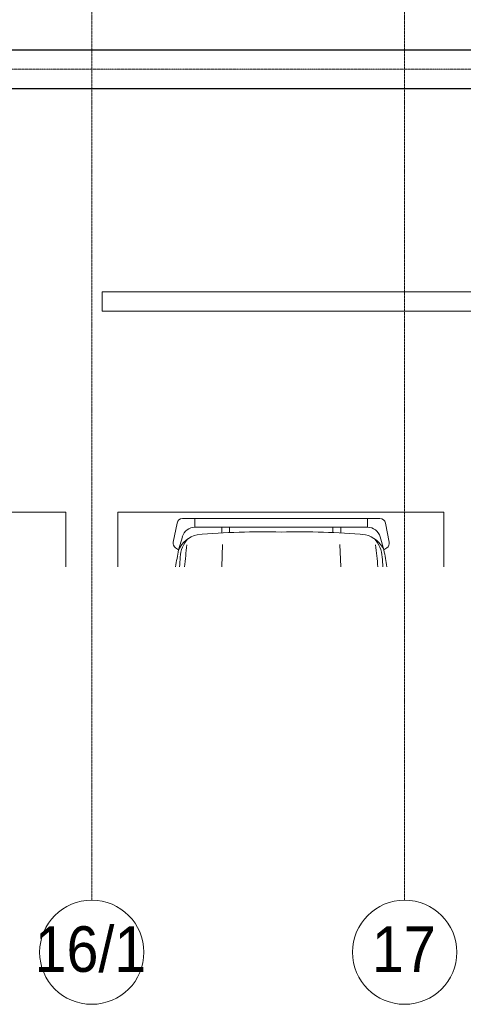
# Model space of a CAD drawing. Header units: millimetres. Extents: x 5617 to 109621, y 7718 to 117786.
# Tile 5 of 52: x 46016 to 49419, y 50072 to 57631. Entities that reach past the tile are written whole.
import ezdxf

# ---------------------------------------------------------------- set-up
doc = ezdxf.new("R2010")
doc.units = ezdxf.units.MM
doc.linetypes.add('Линия сетки', pattern=[25, 20, -2.5, 0, -2.5])
doc.linetypes.add('Осевая', pattern=[14, 10, -2, 0, -2])
for name, color, linetype, lineweight in [('Кабельные лотки', 7, 'Continuous', 18), ('Осевая линия', 7, 'Осевая', 18), ('Оси', 7, 'Continuous', 9), ('Парковка', 7, 'Continuous', 18), ('Элементы узлов', 7, 'Continuous', 18)]:
    doc.layers.add(name, color=color, linetype=linetype, lineweight=lineweight)
doc.styles.add('Arial_1', font='arial.ttf', dxfattribs={"width": 0.9, "height": 350})

# ---------------------------------------------------------------- blocks, each defined once
blk = doc.blocks.new('199_Парковочные места 3 класса и МГН - Малый класс-V11-МКСС_LB02_-11_400__Кабельные конструкции_Лотки_2')
at = {"layer": 'Парковка', "color": 254, "true_color": 0xcccccc}
for p, q in [((0, -420), (0, 0)), ((0, 0), (2500, 0)), ((2500, 0), (2500, -420))]:
    blk.add_line(p, q, dxfattribs=at)
at = {"layer": 'Элементы узлов', "color": 254, "true_color": 0xcccccc}
for p, q in [((2010.2, -48), (495.2, -48.1)), ((1253.3, -48.1), (496.4, -48.1)), ((591.6, -48.1), (591.6, -114.7)), ((2010.2, -48), (1253.3, -48.1)), ((1915, -114.7), (1915, -48.1)), ((424.7, -229.3), (453.9, -82.9)), ((454, -82.9), (424.7, -229.3)), ((591.6, -114.7), (1253.3, -114.7)), ((797.1, -114.7), (797.1, -158.9)), ((857, -155.9), (857, -114.7)), ((1253.3, -114.7), (1915, -114.7)), ((1649.6, -155.8), (1649.6, -114.7)), ((1709.6, -114.7), (1709.6, -158.9)), ((2082, -229.3), (2052.7, -82.9)), ((2082, -229.3), (2052.7, -82.9)), ((494.7, -187.9), (465.8, -289.4)), ((2011.9, -187.9), (2040.8, -289.4)), ((465.8, -289.4), (442.7, -273.6)), ((442.8, -273.6), (465.9, -289.4)), ((802.6, -248.8), (797, -420)), ((1704, -248.7), (1709.6, -420)), ((2040.8, -289.4), (2063.9, -273.6)), ((2040.8, -289.4), (2063.9, -273.6))]:
    blk.add_line(p, q, dxfattribs=at)
for centre, radius, start, end in [((496.4, -91.4), 43.3, 90.00072, 168.69443), ((496.5, -91.4), 43.3, 91.69663, 168.69299), ((2010.2, -91.4), 43.3, 11.30701, 90.00072), ((2010.2, -91.4), 43.3, 11.30701, 90.00072), ((591.6, -215.5), 100.8, 90.00072, 164.12603), ((1095.7, -5491.7), 5341.2, 88.30881, 95.24407), ((1411.1, -5491.7), 5341.2, 84.75736, 91.69263), ((1915, -215.5), 100.8, 15.87541, 90.00072), ((657.8, -378.4), 211.6, 103.74944, 155.13316), ((698.5, -353.3), 219.5, 137.34121, 177.64634), ((1848.8, -378.4), 211.6, 24.86828, 76.25199), ((1808.1, -353.3), 219.5, 2.3551, 42.66023), ((467.1, -237.8), 43.3, 168.69443, 235.61137), ((467.2, -237.8), 43.3, 168.69299, 235.60993), ((3901.9, -951.3), 3499.2, 169.09742, 171.26329), ((3901.9, -951.3), 3499.2, 169.09598, 171.26478), ((13210.7, -1700.5), 12763.6, 173.47541, 174.24161), ((-10704.1, -1700.8), 12763.6, 5.75975, 6.52602), ((-1395.2, -951.3), 3499.2, 8.73781, 10.90402), ((-1395.2, -951.3), 3499.2, 8.73522, 10.90402), ((2039.5, -237.8), 43.3, 304.39007, 11.30701), ((2039.5, -237.8), 43.3, 304.39007, 11.30701), ((18082.4, -1872.5), 17669.3, 175.03855, 175.28458), ((-15575.7, -1872.9), 17669.3, 4.7168, 4.96289)]:
    blk.add_arc(centre, radius, start, end, dxfattribs=at)
blk = doc.blocks.new('199_Парковочные места 3 класса и МГН - Средний класс-V12-МКСС_LB02_-11_400__Кабельные конструкции_Лотки_2')
at = {"layer": 'Парковка', "color": 254, "true_color": 0xcccccc}
for p, q in [((0, -420), (0, 0)), ((0, 0), (2500, 0)), ((2500, 0), (2500, -420))]:
    blk.add_line(p, q, dxfattribs=at)
at = {"layer": 'Элементы узлов', "color": 254, "true_color": 0xcccccc}
for p, q in [((1057, -420), (1089.6, -98.7)), ((1450.6, -420), (1418.1, -98.7))]:
    blk.add_line(p, q, dxfattribs=at)
blk.add_circle((1255.7, -208.4), 49.6, dxfattribs=at)
for centre, radius, start, end in [((1253.8, -2377.4), 2329.4, 90.0001, 106.87163), ((1253.8, -2377.4), 2329.4, 90.0001, 106.87163), ((1253.8, -2377.4), 2329.4, 73.12837, 89.9999), ((1253.8, -2377.4), 2329.4, 73.12837, 89.9999), ((617.5, -279.1), 136.8, 106.87163, 175.06646), ((617.5, -279.1), 136.8, 106.87163, 175.06646), ((1178.2, -1868.5), 1772, 87.55356, 109.28685), ((1329.5, -1868.5), 1772, 70.71315, 92.44644), ((1890.2, -279.1), 136.8, 4.93354, 73.12837), ((1890.2, -279.1), 136.8, 4.93354, 73.12837), ((710.3, -375.7), 214.7, 123.15565, 174.25868), ((8357.7, -1141), 7822.1, 173.06091, 174.71048), ((1797.4, -375.7), 214.7, 5.74132, 56.84435), ((-5850.1, -1141), 7822.1, 5.28952, 6.93909), ((3990.7, -937.1), 3572.9, 169.19502, 171.67466), ((3990.7, -937.1), 3572.9, 169.19502, 171.67466), ((-1483.1, -937.1), 3572.9, 8.32534, 10.80498), ((-1483.1, -937.1), 3572.9, 8.32534, 10.80498), ((12318.1, -1542.7), 11881, 174.25868, 174.5771), ((-9810.4, -1542.7), 11881, 5.4229, 5.74132)]:
    blk.add_arc(centre, radius, start, end, dxfattribs=at)
blk = doc.blocks.new('199_Паркинг_Дорожная разметка - Стрелка_Поворот-4798527-МКСС_LB02_-11_400__Кабельные конструкции_Лотки_2')
at = {"layer": 'Парковка', "color": 254, "true_color": 0xcccccc}
for p, q in [((494.7, 1490), (214.7, 2500)), ((214.7, 2500), (214.7, 1950)), ((214.7, 1950), (-535.3, 1200)), ((214.7, 480), (494.7, 1490)), ((-535.3, 1200), (-535.3, -2500)), ((-385.3, 430), (214.7, 1030)), ((214.7, 1030), (214.7, 480)), ((-385.3, -2500), (-385.3, 430)), ((-535.3, -2500), (-385.3, -2500))]:
    blk.add_line(p, q, dxfattribs=at)
blk = doc.blocks.new('135_SLK_GD_AR_rvt-1-МКСС_LB02_-11_400__Кабельные конструкции_Лотки_2')
at = {"layer": 'Парковка', "color": 254, "lineweight": 18, "true_color": 0xcccccc, "rotation": 269.9999999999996}
blk.add_blockref('199_Паркинг_Дорожная разметка - Стрелка_Поворот-4798527-МКСС_LB02_-11_400__Кабельные конструкции_Лотки_2', (72129.8, 55007.7), dxfattribs=at)
at = {"layer": 'Парковка', "color": 254, "lineweight": 18, "true_color": 0xcccccc}
for name, p in [('199_Парковочные места 3 класса и МГН - Средний класс-V12-МКСС_LB02_-11_400__Кабельные конструкции_Лотки_2', (66850, 53850)), ('199_Парковочные места 3 класса и МГН - Малый класс-V11-МКСС_LB02_-11_400__Кабельные конструкции_Лотки_2', (69750, 53850))]:
    blk.add_blockref(name, p, dxfattribs=at)
blk = doc.blocks.new('Ось сетки - Круг_Ø8 мм-6577-МКСС_LB02_-11_400__Кабельные конструкции_Лотки_2')
at = {"layer": 'Оси', "lineweight": 20}
for start, end in [(360, 180), (180, 360)]:
    blk.add_arc((0, 0), 4, start, end, dxfattribs=at)

msp = doc.modelspace()

# ---------------------------------------------------------------- linework, layer by layer
at = {"layer": 'Кабельные лотки', "color": 96, "true_color": 0x008000}
for p, q in [((54287.8, 57400.1), (43407.2, 57400.1)), ((54287.8, 57397.6), (43407.2, 57397.6)), ((54287.8, 57102.7), (43407.2, 57102.7)), ((54287.8, 57100.1), (43407.2, 57100.1))]:
    msp.add_line(p, q, dxfattribs=at)
at = {"layer": 'Осевая линия'}
msp.add_line((54287.8, 57250.1), (43407.2, 57250.1), dxfattribs=at)
at = {"layer": 'Оси', "linetype": 'Линия сетки'}
for p, q in [((46568.8, 50872.3), (46568.8, 89254.5)), ((48968.8, 50872.3), (48968.8, 89254.3))]:
    msp.add_line(p, q, dxfattribs=at)

# ---------------------------------------------------------------- block references
at = {"lineweight": 5}
msp.add_blockref('135_SLK_GD_AR_rvt-1-МКСС_LB02_-11_400__Кабельные конструкции_Лотки_2', (-22981.2, 0), dxfattribs=at)
at = {"layer": 'Оси', "lineweight": 20, "xscale": 99.99999999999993, "yscale": 99.99999999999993, "zscale": 99.99999999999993}
for p in [(46568.8, 50472.3), (48968.8, 50472.3)]:
    msp.add_blockref('Ось сетки - Круг_Ø8 мм-6577-МКСС_LB02_-11_400__Кабельные конструкции_Лотки_2', p, dxfattribs=at)

# ---------------------------------------------------------------- texts
at = {"layer": 'Оси', "char_height": 350, "attachment_point": 1, "style": 'Arial_1'}
for s, insert, width in [('16/1', (46130.6, 50671.3), 1060.633), ('17', (48718.3, 50671.3), 606.076)]:
    msp.add_mtext(s, dxfattribs=dict(at, insert=insert, width=width))

doc.saveas('drawing.dxf')
